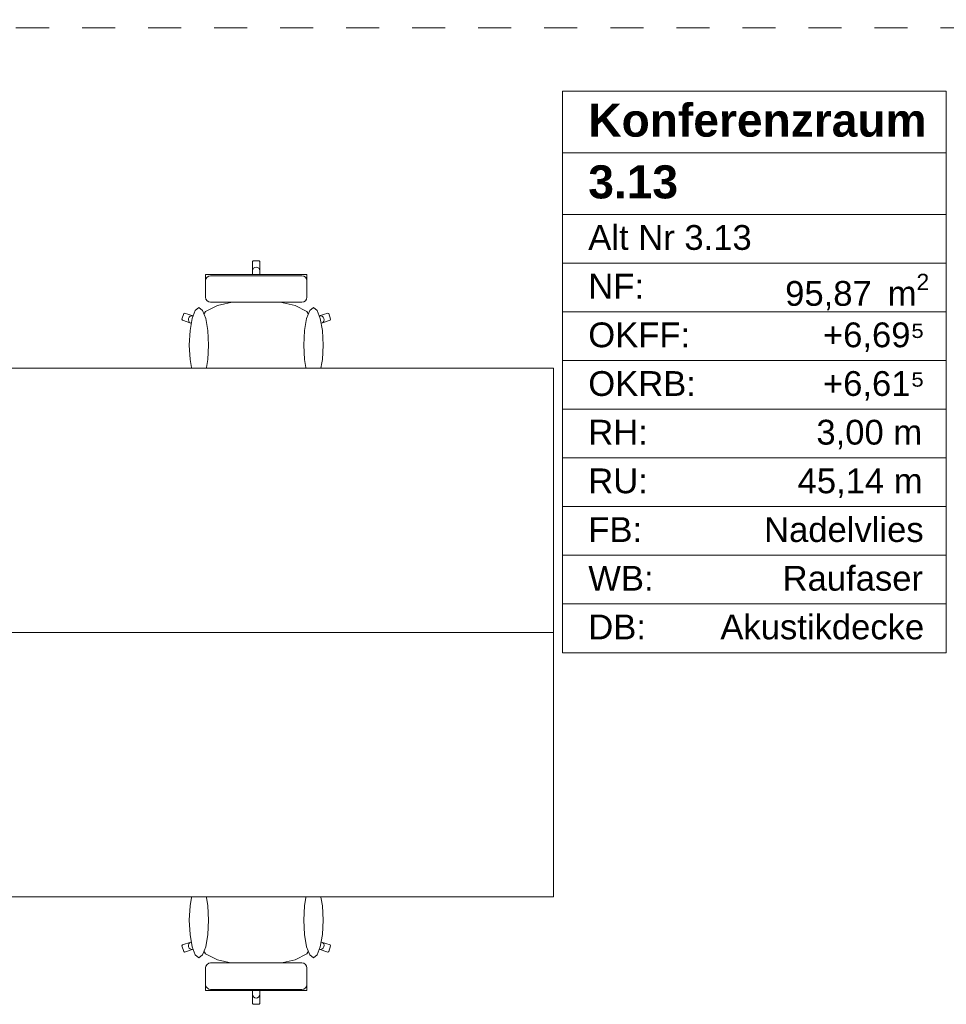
# Model space of a CAD drawing. Header units: metres. Extents: x -4 to 99, y -11 to 17.
# Tile 102 of 256: x 4.31 to 7.12, y 9.99 to 12.97. Entities that reach past the tile are written whole.
import ezdxf

# ---------------------------------------------------------------- set-up
doc = ezdxf.new("R2010")
doc.units = ezdxf.units.M
doc.header["$MEASUREMENT"] = 0
doc.linetypes.add('Untersicht', pattern=[0.1, 0.075, -0.025])
doc.linetypes.add('Wipeout_Contour', pattern=[1, 0, -1])
for name, color, linetype in [('152 - Bemaßung_ Beschriftung.Ausbau', 7, 'Continuous'), ('401 - Zone.Raum_ Raumbegrenzung_ Whg.', 7, 'Continuous'), ('701 - Einrichtung.Möbel', 7, 'Continuous'), ('Neubau_653 - Abdeckung.TB Verkofferung', 7, 'Continuous')]:
    doc.layers.add(name, color=color, linetype=linetype)
doc.styles.add('ERSTELLTER_STIL_1', font='txt')
doc.styles.add('ERSTELLTER_STIL_2', font='txt')
doc.dimstyles.new('ERSTELLTER_STIL__2', dxfattribs={"dimtxt": 0.1, "dimasz": 0.0532, "dimexe": 0.18, "dimexo": 0.0625, "dimgap": 0, "dimtad": 1, "dimtih": 1, "dimtoh": 1, "dimzin": 0, "dimdsep": 46, "dimtxsty": 'ERSTELLTER_STIL_2', "dimblk": 'ARROWHEAD_2', "dimblk1": 'ARROWHEAD_2', "dimblk2": 'ARROWHEAD_2', "dimcen": 0.09, "dimse1": 1, "dimse2": 1, "dimclrd": 7, "dimclre": 7, "dimclrt": 7, "dimazin": 0, "dimtfac": 1, "dimtdec": 4, "dimtmove": 0, "dimatfit": 3, "dimfxl": 1, "dimtolj": 1, "dimtzin": 0, "dimarcsym": 0})

# ---------------------------------------------------------------- blocks, each defined once
blk = doc.blocks.new('*D265')
at = {"layer": '152 - Bemaßung_ Beschriftung.Ausbau', "color": 7, "linetype": 'Continuous', "lineweight": 5}
for p, q in [((0.225, 15.3025), (0.225, 15.4075)), ((0.2452, 15.39), (0.2048, 15.32)), ((7.6802, 15.39), (7.6398, 15.32)), ((-0.015, 15.355), (0.225, 15.355)), ((0.225, 15.355), (7.66, 15.355))]:
    blk.add_line(p, q, dxfattribs=at)
at = {"layer": '152 - Bemaßung_ Beschriftung.Ausbau', "color": 7, "lineweight": 5, "char_height": 0.1, "attachment_point": 7, "style": 'ERSTELLTER_STIL_2'}
for s, insert in [('\\A1;{\\pql;\\fArial|b0|i0|c0|p38;7,43\\fArial|b0|i0|c0|p38;\\A1{\\H.66x;\\S5^  ;}}', (3.7086, 15.3556)), ('\\A1;{\\pql;\\fArial|b0|i0|c0|p38;14}', (7.488, 15.375))]:
    blk.add_mtext(s, dxfattribs=dict(at, insert=insert))
blk = doc.blocks.new('ARROWHEAD_2')
at = {"color": 0, "linetype": 'Continuous', "lineweight": 0}
for p, q in [((-0.378, -0.655), (0.378, 0.655)), ((0, 0), (-1, 0))]:
    blk.add_line(p, q, dxfattribs=at)
blk = doc.blocks.new('*D266')
at = {"layer": '152 - Bemaßung_ Beschriftung.Ausbau', "color": 7, "linetype": 'Continuous', "lineweight": 5}
for p, q in [((7.66, 15.3025), (7.66, 15.4075)), ((7.6802, 15.39), (7.6398, 15.32)), ((7.8202, 15.39), (7.7798, 15.32)), ((0.225, 15.355), (7.66, 15.355)), ((7.66, 15.355), (7.8, 15.355))]:
    blk.add_line(p, q, dxfattribs=at)

msp = doc.modelspace()

# ---------------------------------------------------------------- linework, layer by layer
at = {"layer": '401 - Zone.Raum_ Raumbegrenzung_ Whg.', "color": 7, "linetype": 'Continuous', "lineweight": 9}
for p, q in [((7.1191, 12.7583), (5.9572, 12.7583)), ((5.9572, 12.7583), (5.9572, 11.0591)), ((5.9572, 12.7583), (7.1191, 12.7583)), ((5.9572, 12.5716), (5.9572, 12.7583)), ((7.1191, 11.0591), (7.1191, 12.7583)), ((7.1191, 12.7583), (7.1191, 12.5716)), ((7.1191, 12.5716), (5.9572, 12.5716)), ((5.9572, 12.5716), (7.1191, 12.5716)), ((5.9572, 12.385), (5.9572, 12.5716)), ((7.1191, 12.5716), (7.1191, 12.385)), ((7.1191, 12.385), (5.9572, 12.385)), ((5.9572, 12.385), (7.1191, 12.385)), ((5.9572, 12.2377), (5.9572, 12.385)), ((7.1191, 12.385), (7.1191, 12.2377)), ((7.1191, 12.2377), (5.9572, 12.2377)), ((5.9572, 12.2377), (7.1191, 12.2377)), ((5.9572, 12.0904), (5.9572, 12.2377)), ((7.1191, 12.2377), (7.1191, 12.0904)), ((7.1191, 12.0904), (5.9572, 12.0904)), ((5.9572, 12.0904), (7.1191, 12.0904)), ((5.9572, 11.9431), (5.9572, 12.0904)), ((7.1191, 12.0904), (7.1191, 11.9431)), ((7.1191, 11.9431), (5.9572, 11.9431)), ((5.9572, 11.9431), (7.1191, 11.9431)), ((5.9572, 11.7958), (5.9572, 11.9431)), ((7.1191, 11.9431), (7.1191, 11.7958)), ((7.1191, 11.7958), (5.9572, 11.7958)), ((5.9572, 11.7958), (7.1191, 11.7958)), ((5.9572, 11.6484), (5.9572, 11.7958)), ((7.1191, 11.7958), (7.1191, 11.6484)), ((7.1191, 11.6484), (5.9572, 11.6484)), ((5.9572, 11.6484), (7.1191, 11.6484)), ((5.9572, 11.5011), (5.9572, 11.6484)), ((7.1191, 11.6484), (7.1191, 11.5011)), ((7.1191, 11.5011), (5.9572, 11.5011)), ((5.9572, 11.5011), (7.1191, 11.5011)), ((5.9572, 11.3538), (5.9572, 11.5011)), ((7.1191, 11.5011), (7.1191, 11.3538)), ((7.1191, 11.3538), (5.9572, 11.3538)), ((5.9572, 11.3538), (7.1191, 11.3538)), ((5.9572, 11.2065), (5.9572, 11.3538)), ((7.1191, 11.3538), (7.1191, 11.2065)), ((7.1191, 11.2065), (5.9572, 11.2065)), ((5.9572, 11.2065), (7.1191, 11.2065)), ((5.9572, 11.0591), (5.9572, 11.2065)), ((7.1191, 11.2065), (7.1191, 11.0591)), ((5.9572, 11.0591), (7.1191, 11.0591)), ((7.1191, 11.0591), (5.9572, 11.0591))]:
    msp.add_line(p, q, dxfattribs=at)
at = {"layer": 'Neubau_653 - Abdeckung.TB Verkofferung', "color": 1, "linetype": 'Untersicht', "lineweight": 9}
msp.add_line((0.7025, 12.9505), (7.55, 12.9505), dxfattribs=at)

# ---------------------------------------------------------------- texts
at = {"layer": '401 - Zone.Raum_ Raumbegrenzung_ Whg.', "color": 7, "lineweight": 9, "attachment_point": 1}
for s, insert, char_height, style in [('\\A1;{\\pqj;\\pt0;\\fArial|b1|i0|c0|p38;Konferenzraum}', (6.0357, 12.7207), 0.1, 'ERSTELLTER_STIL_1'), ('\\A1;{\\pqj;\\pt0;\\fArial|b1|i0|c0|p38;}', (7.0405, 12.7435), 0.1, 'ERSTELLTER_STIL_1'), ('\\A1;{\\pqj;\\pt0;\\fArial|b1|i0|c0|p38;}', (7.0405, 12.5569), 0.1, 'ERSTELLTER_STIL_1'), ('\\A1;{\\pql;\\pt0;\\fArial|b1|i0|c0|p38;3.13}', (6.0357, 12.5341), 0.1, 'ERSTELLTER_STIL_1'), ('\\A1;{\\pqj;\\pt0;\\fArial|b0|i0|c0|p38;}', (7.0405, 12.3703), 0.075, 'ERSTELLTER_STIL_2'), ('\\A1;{\\pqj;\\pt0;\\fArial|b0|i0|c0|p38;Alt Nr 3.13}', (6.0357, 12.3532), 0.075, 'ERSTELLTER_STIL_2'), ('\\A1;{\\pqj;\\pt0;\\fArial|b0|i0|c0|p38;NF: }', (6.0357, 12.2058), 0.075, 'ERSTELLTER_STIL_2'), ('\\A1;{\\pql;\\pt0,0.05;\\fArial|b0|i0|c0|p38;95,87\\fArial|b0|i0|c0|p38;\\A1{\\H.66x;\\S^  ;}\\fArial|b0|i0|c0|p38; m\\fArial|b0|i0|c0|p38;\\A1{\\H.66x;\\S2^  ;}}', (6.632, 12.2058), 0.075, 'ERSTELLTER_STIL_2'), ('\\A1;{\\pqj;\\pt0;\\fArial|b0|i0|c0|p38;+6,69⁵}', (6.7464, 12.0585), 0.075, 'ERSTELLTER_STIL_2'), ('\\A1;{\\pqj;\\pt0;\\fArial|b0|i0|c0|p38;OKFF: }', (6.0357, 12.0585), 0.075, 'ERSTELLTER_STIL_2'), ('\\A1;{\\pqj;\\pt0;\\fArial|b0|i0|c0|p38;+6,61⁵}', (6.7464, 11.9112), 0.075, 'ERSTELLTER_STIL_2'), ('\\A1;{\\pqj;\\pt0;\\fArial|b0|i0|c0|p38;OKRB: }', (6.0357, 11.9112), 0.075, 'ERSTELLTER_STIL_2'), ('\\A1;{\\pqj;\\pt0;\\fArial|b0|i0|c0|p38;RH: }', (6.0357, 11.7639), 0.075, 'ERSTELLTER_STIL_2'), ('\\A1;{\\pqj;\\pt0;\\fArial|b0|i0|c0|p38;3,00 m}', (6.7265, 11.7639), 0.075, 'ERSTELLTER_STIL_2'), ('\\A1;{\\pqj;\\pt0;\\fArial|b0|i0|c0|p38;RU: }', (6.0357, 11.6166), 0.075, 'ERSTELLTER_STIL_2'), ('\\A1;{\\pqj;\\pt0;\\fArial|b0|i0|c0|p38;45,14 m}', (6.6696, 11.6166), 0.075, 'ERSTELLTER_STIL_2'), ('\\A1;{\\pqj;\\pt0;\\fArial|b0|i0|c0|p38;Nadelvlies}', (6.5681, 11.4692), 0.075, 'ERSTELLTER_STIL_2'), ('\\A1;{\\pqj;\\pt0;\\fArial|b0|i0|c0|p38;FB: }', (6.0357, 11.4692), 0.075, 'ERSTELLTER_STIL_2'), ('\\A1;{\\pqj;\\pt0;\\fArial|b0|i0|c0|p38;Raufaser}', (6.6243, 11.3219), 0.075, 'ERSTELLTER_STIL_2'), ('\\A1;{\\pqj;\\pt0;\\fArial|b0|i0|c0|p38;WB: }', (6.0357, 11.3219), 0.075, 'ERSTELLTER_STIL_2'), ('\\A1;{\\pqj;\\pt0;\\fArial|b0|i0|c0|p38;DB: }', (6.0357, 11.1746), 0.075, 'ERSTELLTER_STIL_2'), ('\\A1;{\\pqj;\\pt0;\\fArial|b0|i0|c0|p38;Akustikdecke}', (6.4357, 11.1746), 0.075, 'ERSTELLTER_STIL_2')]:
    msp.add_mtext(s, dxfattribs=dict(at, insert=insert, char_height=char_height, style=style))

# ---------------------------------------------------------------- wipeouts: each hides what was drawn before it
at = {"color": 254, "linetype": 'Wipeout_Contour', "lineweight": 0, "ltscale": 377.044408}
msp.add_wipeout([(4.8636, 11.8851), (4.8636, 11.8576), (4.8636, 11.8339), (4.8669, 11.8274), (4.8863, 11.8112), (4.8879, 11.8105), (4.9212, 11.8024), (4.9711, 11.7969), (4.9719, 11.7969), (5.03, 11.795), (5.03, 12.245), (5.0212, 12.245), (5.019, 12.2427), (5.019, 12.2146), (5.0177, 12.1765), (4.9935, 12.1765), (4.9935, 12.1537), (4.9935, 12.1242), (4.9663, 12.1224), (4.9123, 12.1103), (4.8762, 12.0921), (4.8637, 12.0709), (4.8389, 12.0783), (4.8132, 12.087), (4.8104, 12.0855), (4.805, 12.0681), (4.8064, 12.0653), (4.8321, 12.0566), (4.8636, 12.0446)], dxfattribs=at).dxf.layer = '701 - Einrichtung.Möbel'
at = {"color": 254, "linetype": 'Wipeout_Contour', "lineweight": 0, "ltscale": 328.712744}
msp.add_wipeout([(4.8636, 10.3549), (4.8636, 10.1954), (4.8321, 10.1834), (4.8064, 10.1747), (4.805, 10.1718), (4.8104, 10.1545), (4.8132, 10.153), (4.8389, 10.1617), (4.8637, 10.1691), (4.8762, 10.1478), (4.9123, 10.1297), (4.9663, 10.1176), (4.9935, 10.1158), (4.9935, 10.0863), (4.9935, 10.0634), (5.0177, 10.0634), (5.019, 10.0254), (5.019, 9.9973), (5.0212, 9.995), (5.03, 9.995), (5.03, 10.445), (4.9719, 10.4431), (4.9711, 10.443), (4.9212, 10.4376), (4.8879, 10.4294), (4.8863, 10.4287), (4.8669, 10.4126), (4.8636, 10.406), (4.8636, 10.3824)], dxfattribs=at).dxf.layer = '701 - Einrichtung.Möbel'

# ---------------------------------------------------------------- next in the draw order: linework, layer by layer
at = {"layer": '701 - Einrichtung.Möbel', "color": 7, "linetype": 'Continuous', "lineweight": 5}
for p, q in [((4.9935, 12.1537), (4.9935, 12.1765)), ((4.9935, 12.1242), (4.9935, 12.1537)), ((4.8762, 12.0921), (4.9123, 12.1103)), ((4.9123, 12.1103), (4.9663, 12.1224)), ((4.9663, 12.1224), (4.9935, 12.1242)), ((4.805, 12.0681), (4.8104, 12.0855)), ((4.8104, 12.0855), (4.8132, 12.087)), ((4.8132, 12.087), (4.8389, 12.0783)), ((4.8246, 12.0665), (4.8251, 12.0709)), ((4.8251, 12.0709), (4.8272, 12.0748)), ((4.8272, 12.0748), (4.8305, 12.0776)), ((4.8305, 12.0776), (4.8346, 12.0788)), ((4.8346, 12.0788), (4.8389, 12.0783)), ((4.8389, 12.0783), (4.8637, 12.0709)), ((4.8636, 12.0707), (4.8637, 12.0709)), ((4.8636, 12.0707), (4.8636, 12.0446)), ((4.8637, 12.0709), (4.8762, 12.0921)), ((4.8064, 12.0653), (4.805, 12.0681)), ((4.8321, 12.0566), (4.8064, 12.0653)), ((4.8257, 12.0622), (4.8246, 12.0665)), ((4.8284, 12.0587), (4.8257, 12.0622)), ((4.8321, 12.0566), (4.8284, 12.0587)), ((4.8636, 12.0446), (4.8321, 12.0566)), ((4.8636, 11.8851), (4.8636, 12.0446)), ((4.8636, 11.8576), (4.8636, 11.8851)), ((4.8636, 11.8339), (4.8636, 11.8576)), ((4.8669, 11.8274), (4.8636, 11.8339)), ((4.8863, 11.8112), (4.8669, 11.8274)), ((4.8879, 11.8105), (4.8863, 11.8112)), ((4.9212, 11.8024), (4.8879, 11.8105)), ((4.9711, 11.7969), (4.9212, 11.8024)), ((4.9719, 11.7969), (4.9711, 11.7969)), ((4.8879, 10.4294), (4.8863, 10.4287)), ((4.9212, 10.4376), (4.8879, 10.4294)), ((4.9711, 10.443), (4.9212, 10.4376)), ((4.9719, 10.4431), (4.9711, 10.443)), ((4.8669, 10.4126), (4.8636, 10.406)), ((4.8636, 10.406), (4.8636, 10.3824)), ((4.8863, 10.4287), (4.8669, 10.4126)), ((4.8636, 10.3824), (4.8636, 10.3549)), ((4.8636, 10.3549), (4.8636, 10.1954)), ((4.8636, 10.1954), (4.8321, 10.1834)), ((4.8636, 10.1692), (4.8636, 10.1954)), ((4.8064, 10.1747), (4.805, 10.1718)), ((4.805, 10.1718), (4.8104, 10.1545)), ((4.8321, 10.1834), (4.8064, 10.1747)), ((4.8132, 10.153), (4.8389, 10.1617)), ((4.8257, 10.1777), (4.8246, 10.1735)), ((4.8246, 10.1735), (4.8251, 10.169)), ((4.8251, 10.169), (4.8272, 10.1651)), ((4.8284, 10.1812), (4.8257, 10.1777)), ((4.8272, 10.1651), (4.8305, 10.1624)), ((4.8321, 10.1834), (4.8284, 10.1812)), ((4.8305, 10.1624), (4.8346, 10.1612)), ((4.8346, 10.1612), (4.8389, 10.1617)), ((4.8389, 10.1617), (4.8637, 10.1691)), ((4.8636, 10.1692), (4.8637, 10.1691)), ((4.8637, 10.1691), (4.8762, 10.1478)), ((4.8104, 10.1545), (4.8132, 10.153)), ((4.8762, 10.1478), (4.9123, 10.1297)), ((4.9123, 10.1297), (4.9663, 10.1176)), ((4.9663, 10.1176), (4.9935, 10.1158)), ((4.9935, 10.1158), (4.9935, 10.0863)), ((4.9935, 10.0863), (4.9935, 10.0634))]:
    msp.add_line(p, q, dxfattribs=at)

# ---------------------------------------------------------------- next in the draw order: wipeouts: each hides what was drawn before it
at = {"color": 254, "linetype": 'Wipeout_Contour', "lineweight": 0, "ltscale": 379.488893}
msp.add_wipeout([(5.1964, 11.8851), (5.1964, 12.0446), (5.2279, 12.0566), (5.2536, 12.0653), (5.255, 12.0681), (5.2496, 12.0855), (5.2468, 12.087), (5.2211, 12.0783), (5.1963, 12.0709), (5.1837, 12.0921), (5.1477, 12.1103), (5.0937, 12.1224), (5.0665, 12.1242), (5.0665, 12.1537), (5.0665, 12.1765), (5.0422, 12.1765), (5.0409, 12.2146), (5.0409, 12.2427), (5.0388, 12.245), (5.03, 12.245), (5.03, 11.795), (5.0881, 11.7969), (5.0889, 11.7969), (5.1388, 11.8024), (5.1721, 11.8105), (5.1736, 11.8112), (5.1931, 11.8274), (5.1964, 11.8339), (5.1964, 11.8576)], dxfattribs=at).dxf.layer = '701 - Einrichtung.Möbel'
at = {"color": 254, "linetype": 'Wipeout_Contour', "lineweight": 0, "ltscale": 331.661499}
msp.add_wipeout([(5.1964, 10.3549), (5.1964, 10.3824), (5.1964, 10.406), (5.1931, 10.4126), (5.1736, 10.4287), (5.1721, 10.4294), (5.1388, 10.4376), (5.0889, 10.443), (5.0881, 10.4431), (5.03, 10.445), (5.03, 9.995), (5.0388, 9.995), (5.0409, 9.9973), (5.0409, 10.0254), (5.0422, 10.0634), (5.0665, 10.0634), (5.0665, 10.0863), (5.0665, 10.1158), (5.0937, 10.1176), (5.1477, 10.1297), (5.1837, 10.1478), (5.1963, 10.1691), (5.2211, 10.1617), (5.2468, 10.153), (5.2496, 10.1545), (5.255, 10.1718), (5.2536, 10.1747), (5.2279, 10.1834), (5.1964, 10.1954)], dxfattribs=at).dxf.layer = '701 - Einrichtung.Möbel'

# ---------------------------------------------------------------- next in the draw order: linework, layer by layer
at = {"layer": '701 - Einrichtung.Möbel', "color": 7, "linetype": 'Continuous', "lineweight": 5}
for p, q in [((5.019, 12.2427), (5.0212, 12.245)), ((5.019, 12.2146), (5.019, 12.2427)), ((5.019, 12.2146), (5.0199, 12.2189)), ((5.0199, 12.2189), (5.0222, 12.2226)), ((5.0212, 12.245), (5.03, 12.245)), ((5.0222, 12.2226), (5.0258, 12.2251)), ((5.0258, 12.2251), (5.03, 12.226)), ((5.0388, 12.245), (5.03, 12.245)), ((5.0342, 12.2251), (5.03, 12.226)), ((5.0377, 12.2226), (5.0342, 12.2251)), ((5.0401, 12.2189), (5.0377, 12.2226)), ((5.0409, 12.2427), (5.0388, 12.245)), ((5.0409, 12.2146), (5.0401, 12.2189)), ((5.0409, 12.2146), (5.0409, 12.2427)), ((5.0177, 12.1765), (5.019, 12.2146)), ((5.0422, 12.1765), (5.0409, 12.2146)), ((4.9935, 12.1765), (5.0177, 12.1765)), ((5.0177, 12.1765), (5.03, 12.1765)), ((5.0422, 12.1765), (5.03, 12.1765)), ((5.0665, 12.1765), (5.0422, 12.1765)), ((5.0665, 12.1537), (5.0665, 12.1765)), ((5.0665, 12.1242), (5.0665, 12.1537)), ((4.9935, 12.1242), (5.03, 12.1266)), ((5.0665, 12.1242), (5.03, 12.1266)), ((5.0937, 12.1224), (5.0665, 12.1242)), ((5.1477, 12.1103), (5.0937, 12.1224)), ((5.1837, 12.0921), (5.1477, 12.1103)), ((5.1963, 12.0709), (5.1837, 12.0921)), ((5.2211, 12.0783), (5.1963, 12.0709)), ((5.1964, 12.0707), (5.1963, 12.0709)), ((5.1964, 12.0707), (5.1964, 12.0446)), ((5.2468, 12.087), (5.2211, 12.0783)), ((5.2254, 12.0788), (5.2211, 12.0783)), ((5.2295, 12.0776), (5.2254, 12.0788)), ((5.2328, 12.0748), (5.2295, 12.0776)), ((5.2349, 12.0709), (5.2328, 12.0748)), ((5.2354, 12.0665), (5.2349, 12.0709)), ((5.2496, 12.0855), (5.2468, 12.087)), ((5.255, 12.0681), (5.2496, 12.0855)), ((5.1964, 12.0446), (5.2279, 12.0566)), ((5.1964, 11.8851), (5.1964, 12.0446)), ((5.2279, 12.0566), (5.2536, 12.0653)), ((5.2279, 12.0566), (5.2316, 12.0587)), ((5.2316, 12.0587), (5.2343, 12.0622)), ((5.2343, 12.0622), (5.2354, 12.0665)), ((5.2536, 12.0653), (5.255, 12.0681)), ((5.1964, 11.8576), (5.1964, 11.8851)), ((5.1931, 11.8274), (5.1964, 11.8339)), ((5.1964, 11.8339), (5.1964, 11.8576)), ((5.0889, 11.7969), (5.1388, 11.8024)), ((5.1388, 11.8024), (5.1721, 11.8105)), ((5.1721, 11.8105), (5.1736, 11.8112)), ((5.1736, 11.8112), (5.1931, 11.8274)), ((5.03, 11.795), (4.9719, 11.7969)), ((5.03, 11.795), (5.0881, 11.7969)), ((5.0881, 11.7969), (5.0889, 11.7969)), ((5.03, 10.445), (4.9719, 10.4431)), ((5.03, 10.445), (5.0881, 10.4431)), ((5.0881, 10.4431), (5.0889, 10.443)), ((5.0889, 10.443), (5.1388, 10.4376)), ((5.1388, 10.4376), (5.1721, 10.4294)), ((5.1721, 10.4294), (5.1736, 10.4287)), ((5.1736, 10.4287), (5.1931, 10.4126)), ((5.1931, 10.4126), (5.1964, 10.406)), ((5.1964, 10.406), (5.1964, 10.3824)), ((5.1964, 10.3824), (5.1964, 10.3549)), ((5.1964, 10.3549), (5.1964, 10.1954)), ((5.1964, 10.1692), (5.1964, 10.1954)), ((5.1964, 10.1954), (5.2279, 10.1834)), ((5.1963, 10.1691), (5.1837, 10.1478)), ((5.1964, 10.1692), (5.1963, 10.1691)), ((5.2211, 10.1617), (5.1963, 10.1691)), ((5.2254, 10.1612), (5.2211, 10.1617)), ((5.2468, 10.153), (5.2211, 10.1617)), ((5.2295, 10.1624), (5.2254, 10.1612)), ((5.2279, 10.1834), (5.2316, 10.1812)), ((5.2279, 10.1834), (5.2536, 10.1747)), ((5.2328, 10.1651), (5.2295, 10.1624)), ((5.2316, 10.1812), (5.2343, 10.1777)), ((5.2349, 10.169), (5.2328, 10.1651)), ((5.2343, 10.1777), (5.2354, 10.1735)), ((5.2354, 10.1735), (5.2349, 10.169)), ((5.255, 10.1718), (5.2496, 10.1545)), ((5.2536, 10.1747), (5.255, 10.1718)), ((5.1837, 10.1478), (5.1477, 10.1297)), ((5.2496, 10.1545), (5.2468, 10.153)), ((4.9935, 10.1158), (5.03, 10.1133)), ((5.0665, 10.1158), (5.03, 10.1133)), ((5.0937, 10.1176), (5.0665, 10.1158)), ((5.0665, 10.1158), (5.0665, 10.0863)), ((5.1477, 10.1297), (5.0937, 10.1176)), ((5.0665, 10.0863), (5.0665, 10.0634)), ((4.9935, 10.0634), (5.0177, 10.0634)), ((5.0177, 10.0634), (5.03, 10.0634)), ((5.0177, 10.0634), (5.019, 10.0254)), ((5.0422, 10.0634), (5.03, 10.0634)), ((5.0422, 10.0634), (5.0409, 10.0254)), ((5.0665, 10.0634), (5.0422, 10.0634)), ((5.019, 10.0254), (5.0199, 10.021)), ((5.019, 10.0254), (5.019, 9.9973)), ((5.0199, 10.021), (5.0222, 10.0173)), ((5.0222, 10.0173), (5.0258, 10.0149)), ((5.0258, 10.0149), (5.03, 10.014)), ((5.0342, 10.0149), (5.03, 10.014)), ((5.0377, 10.0173), (5.0342, 10.0149)), ((5.0401, 10.021), (5.0377, 10.0173)), ((5.0409, 10.0254), (5.0401, 10.021)), ((5.0409, 10.0254), (5.0409, 9.9973)), ((5.019, 9.9973), (5.0212, 9.995)), ((5.0212, 9.995), (5.03, 9.995)), ((5.0388, 9.995), (5.03, 9.995)), ((5.0409, 9.9973), (5.0388, 9.995))]:
    msp.add_line(p, q, dxfattribs=at)

# ---------------------------------------------------------------- next in the draw order: wipeouts: each hides what was drawn before it
at = {"color": 254, "linetype": 'Wipeout_Contour', "lineweight": 0, "ltscale": 207.052033}
msp.add_wipeout([(4.8273, 11.9902), (4.8295, 11.9467), (4.8359, 11.9098), (4.8453, 11.8852), (4.8565, 11.8765), (4.8677, 11.8852), (4.8772, 11.9098), (4.8835, 11.9467), (4.8857, 11.9902), (4.8835, 12.0337), (4.8772, 12.0706), (4.8677, 12.0952), (4.8565, 12.1038), (4.8453, 12.0952), (4.8359, 12.0706), (4.8295, 12.0337)], dxfattribs=at).dxf.layer = '701 - Einrichtung.Möbel'
at = {"color": 254, "linetype": 'Wipeout_Contour', "lineweight": 0, "ltscale": 181.554699}
msp.add_wipeout([(4.8273, 10.2498), (4.8295, 10.2063), (4.8359, 10.1694), (4.8453, 10.1448), (4.8565, 10.1361), (4.8677, 10.1448), (4.8772, 10.1694), (4.8835, 10.2063), (4.8857, 10.2498), (4.8835, 10.2933), (4.8772, 10.3301), (4.8677, 10.3548), (4.8565, 10.3634), (4.8453, 10.3548), (4.8359, 10.3301), (4.8295, 10.2933)], dxfattribs=at).dxf.layer = '701 - Einrichtung.Möbel'

# ---------------------------------------------------------------- next in the draw order: linework, layer by layer
at = {"layer": '701 - Einrichtung.Möbel', "color": 7, "linetype": 'Continuous', "lineweight": 5, "flags": 128}
for points in [[(4.8273, 11.9902), (4.8295, 12.0337), (4.8359, 12.0706), (4.8453, 12.0952), (4.8565, 12.1038), (4.8677, 12.0952), (4.8772, 12.0706), (4.8835, 12.0337), (4.8857, 11.9902), (4.8835, 11.9467), (4.8772, 11.9098), (4.8677, 11.8852), (4.8565, 11.8765), (4.8453, 11.8852), (4.8359, 11.9098), (4.8295, 11.9467)], [(4.8273, 10.2498), (4.8295, 10.2063), (4.8359, 10.1694), (4.8453, 10.1448), (4.8565, 10.1361), (4.8677, 10.1448), (4.8772, 10.1694), (4.8835, 10.2063), (4.8857, 10.2498), (4.8835, 10.2933), (4.8772, 10.3301), (4.8677, 10.3548), (4.8565, 10.3634), (4.8453, 10.3548), (4.8359, 10.3301), (4.8295, 10.2933)]]:
    msp.add_lwpolyline(points, close=True, dxfattribs=at)

# ---------------------------------------------------------------- next in the draw order: wipeouts: each hides what was drawn before it
at = {"color": 254, "linetype": 'Wipeout_Contour', "lineweight": 0, "ltscale": 198.085765}
msp.add_wipeout([(4.8919, 12.1198), (5.03, 12.1198), (5.03, 12.2035), (4.8766, 12.2035), (4.8766, 12.196), (4.8766, 12.1926), (4.8766, 12.1848), (4.8766, 12.1813), (4.8766, 12.1713), (4.8766, 12.1467), (4.8766, 12.1385), (4.8766, 12.1351), (4.8778, 12.1292), (4.8811, 12.1243), (4.8861, 12.121)], dxfattribs=at).dxf.layer = '701 - Einrichtung.Möbel'
at = {"color": 254, "linetype": 'Wipeout_Contour', "lineweight": 0, "ltscale": 209.199074}
msp.add_wipeout([(5.2327, 11.9902), (5.2305, 12.0337), (5.2241, 12.0706), (5.2146, 12.0952), (5.2035, 12.1038), (5.1923, 12.0952), (5.1828, 12.0706), (5.1765, 12.0337), (5.1742, 11.9902), (5.1765, 11.9467), (5.1828, 11.9098), (5.1923, 11.8852), (5.2035, 11.8765), (5.2146, 11.8852), (5.2241, 11.9098), (5.2305, 11.9467)], dxfattribs=at).dxf.layer = '701 - Einrichtung.Möbel'
at = {"color": 254, "linetype": 'Wipeout_Contour', "lineweight": 0, "ltscale": 183.999714}
msp.add_wipeout([(5.2327, 10.2498), (5.2305, 10.2933), (5.2241, 10.3301), (5.2146, 10.3548), (5.2035, 10.3634), (5.1923, 10.3548), (5.1828, 10.3301), (5.1765, 10.2933), (5.1742, 10.2498), (5.1765, 10.2063), (5.1828, 10.1694), (5.1923, 10.1448), (5.2035, 10.1361), (5.2146, 10.1448), (5.2241, 10.1694), (5.2305, 10.2063)], dxfattribs=at).dxf.layer = '701 - Einrichtung.Möbel'
at = {"color": 254, "linetype": 'Wipeout_Contour', "lineweight": 0, "ltscale": 171.201388}
msp.add_wipeout([(4.8919, 10.1201), (4.8861, 10.119), (4.8811, 10.1157), (4.8778, 10.1107), (4.8766, 10.1049), (4.8766, 10.1015), (4.8766, 10.0933), (4.8766, 10.0687), (4.8766, 10.0586), (4.8766, 10.0551), (4.8766, 10.0473), (4.8766, 10.0439), (4.8766, 10.0365), (5.03, 10.0365), (5.03, 10.1201)], dxfattribs=at).dxf.layer = '701 - Einrichtung.Möbel'

# ---------------------------------------------------------------- next in the draw order: linework, layer by layer
at = {"layer": '701 - Einrichtung.Möbel', "color": 7, "linetype": 'Continuous', "lineweight": 5}
for p, q in [((4.8766, 12.196), (4.8766, 12.2035)), ((4.8766, 12.1926), (4.8766, 12.196)), ((4.8766, 12.1848), (4.8766, 12.1926)), ((4.8778, 12.1907), (4.8766, 12.1849)), ((4.8811, 12.1956), (4.8778, 12.1907)), ((4.8861, 12.1989), (4.8811, 12.1956)), ((4.8919, 12.2), (4.8861, 12.1989)), ((4.8766, 12.1813), (4.8766, 12.1848)), ((4.8766, 12.1713), (4.8766, 12.1813)), ((4.8766, 12.1467), (4.8766, 12.1713)), ((4.8766, 12.1385), (4.8766, 12.1467)), ((4.8766, 12.1351), (4.8766, 12.1385)), ((4.8778, 12.1292), (4.8766, 12.1351)), ((4.8811, 12.1243), (4.8778, 12.1292)), ((4.8861, 12.121), (4.8811, 12.1243)), ((4.8919, 12.1198), (4.8861, 12.121)), ((4.8778, 10.1107), (4.8766, 10.1049)), ((4.8766, 10.1049), (4.8766, 10.1015)), ((4.8811, 10.1157), (4.8778, 10.1107)), ((4.8861, 10.119), (4.8811, 10.1157)), ((4.8919, 10.1201), (4.8861, 10.119)), ((4.8766, 10.1015), (4.8766, 10.0933)), ((4.8766, 10.0933), (4.8766, 10.0687)), ((4.8766, 10.0687), (4.8766, 10.0586)), ((4.8766, 10.0586), (4.8766, 10.0551)), ((4.8778, 10.0493), (4.8766, 10.0551)), ((4.8766, 10.0551), (4.8766, 10.0473)), ((4.8766, 10.0473), (4.8766, 10.0439)), ((4.8766, 10.0439), (4.8766, 10.0365)), ((4.8811, 10.0444), (4.8778, 10.0493)), ((4.8861, 10.0411), (4.8811, 10.0444)), ((4.8919, 10.0399), (4.8861, 10.0411))]:
    msp.add_line(p, q, dxfattribs=at)
at = {"layer": '701 - Einrichtung.Möbel', "color": 7, "linetype": 'Continuous', "lineweight": 5, "flags": 128}
for points in [[(5.2327, 11.9902), (5.2305, 12.0337), (5.2241, 12.0706), (5.2146, 12.0952), (5.2035, 12.1038), (5.1923, 12.0952), (5.1828, 12.0706), (5.1765, 12.0337), (5.1742, 11.9902), (5.1765, 11.9467), (5.1828, 11.9098), (5.1923, 11.8852), (5.2035, 11.8765), (5.2146, 11.8852), (5.2241, 11.9098), (5.2305, 11.9467)], [(5.2327, 10.2498), (5.2305, 10.2063), (5.2241, 10.1694), (5.2146, 10.1448), (5.2035, 10.1361), (5.1923, 10.1448), (5.1828, 10.1694), (5.1765, 10.2063), (5.1742, 10.2498), (5.1765, 10.2933), (5.1828, 10.3301), (5.1923, 10.3548), (5.2035, 10.3634), (5.2146, 10.3548), (5.2241, 10.3301), (5.2305, 10.2933)]]:
    msp.add_lwpolyline(points, close=True, dxfattribs=at)

# ---------------------------------------------------------------- next in the draw order: wipeouts: each hides what was drawn before it
at = {"color": 254, "linetype": 'Wipeout_Contour', "lineweight": 0, "ltscale": 195.524014}
msp.add_wipeout([(5.168, 12.1198), (5.1739, 12.121), (5.1789, 12.1243), (5.1822, 12.1292), (5.1834, 12.1351), (5.1834, 12.1385), (5.1834, 12.1467), (5.1834, 12.1713), (5.1834, 12.1813), (5.1834, 12.1848), (5.1834, 12.1926), (5.1834, 12.196), (5.1834, 12.2035), (5.03, 12.2035), (5.03, 12.1198)], dxfattribs=at).dxf.layer = '701 - Einrichtung.Möbel'
at = {"color": 254, "linetype": 'Wipeout_Contour', "lineweight": 0, "ltscale": 168.23063}
msp.add_wipeout([(5.168, 10.1201), (5.03, 10.1201), (5.03, 10.0365), (5.1834, 10.0365), (5.1834, 10.0439), (5.1834, 10.0473), (5.1834, 10.0551), (5.1834, 10.0586), (5.1834, 10.0687), (5.1834, 10.0933), (5.1834, 10.1015), (5.1834, 10.1049), (5.1822, 10.1107), (5.1789, 10.1157), (5.1739, 10.119)], dxfattribs=at).dxf.layer = '701 - Einrichtung.Möbel'

# ---------------------------------------------------------------- next in the draw order: linework, layer by layer
at = {"layer": '701 - Einrichtung.Möbel', "color": 7, "linetype": 'Continuous', "lineweight": 5}
for p, q in [((4.8766, 12.2035), (5.03, 12.2035)), ((5.03, 12.2), (4.8919, 12.2)), ((5.1834, 12.2035), (5.03, 12.2035)), ((5.03, 12.2), (5.168, 12.2)), ((5.168, 12.2), (5.1739, 12.1989)), ((5.1739, 12.1989), (5.1789, 12.1956)), ((5.1789, 12.1956), (5.1822, 12.1907)), ((5.1822, 12.1907), (5.1834, 12.1849)), ((5.1834, 12.196), (5.1834, 12.2035)), ((5.1834, 12.1926), (5.1834, 12.196)), ((5.1834, 12.1848), (5.1834, 12.1926)), ((5.1834, 12.1813), (5.1834, 12.1848)), ((5.1834, 12.1713), (5.1834, 12.1813)), ((5.1834, 12.1467), (5.1834, 12.1713)), ((5.1789, 12.1243), (5.1822, 12.1292)), ((5.1822, 12.1292), (5.1834, 12.1351)), ((5.1834, 12.1385), (5.1834, 12.1467)), ((5.1834, 12.1351), (5.1834, 12.1385)), ((5.03, 12.1198), (4.8919, 12.1198)), ((5.03, 12.1198), (5.168, 12.1198)), ((5.168, 12.1198), (5.1739, 12.121)), ((5.1739, 12.121), (5.1789, 12.1243)), ((5.03, 10.1201), (4.8919, 10.1201)), ((5.03, 10.1201), (5.168, 10.1201)), ((5.168, 10.1201), (5.1739, 10.119)), ((5.1739, 10.119), (5.1789, 10.1157)), ((5.1789, 10.1157), (5.1822, 10.1107)), ((5.1822, 10.1107), (5.1834, 10.1049)), ((5.1834, 10.1049), (5.1834, 10.1015)), ((5.1834, 10.1015), (5.1834, 10.0933)), ((5.1834, 10.0933), (5.1834, 10.0687)), ((5.1739, 10.0411), (5.1789, 10.0444)), ((5.1789, 10.0444), (5.1822, 10.0493)), ((5.1822, 10.0493), (5.1834, 10.0551)), ((5.1834, 10.0687), (5.1834, 10.0586)), ((5.1834, 10.0586), (5.1834, 10.0551)), ((5.1834, 10.0551), (5.1834, 10.0473)), ((5.1834, 10.0473), (5.1834, 10.0439)), ((5.1834, 10.0439), (5.1834, 10.0365)), ((4.8766, 10.0365), (5.03, 10.0365)), ((5.03, 10.0399), (4.8919, 10.0399)), ((5.03, 10.0399), (5.168, 10.0399)), ((5.1834, 10.0365), (5.03, 10.0365)), ((5.168, 10.0399), (5.1739, 10.0411))]:
    msp.add_line(p, q, dxfattribs=at)

# ---------------------------------------------------------------- next in the draw order: wipeouts: each hides what was drawn before it
at = {"color": 254, "linetype": 'Wipeout_Contour', "lineweight": 0, "ltscale": 47.441251}
msp.add_wipeout([(4.13, 11.12), (4.13, 10.32), (5.93, 10.32), (5.93, 11.12)], dxfattribs=at).dxf.layer = '701 - Einrichtung.Möbel'

# ---------------------------------------------------------------- next in the draw order: linework, layer by layer
at = {"layer": '701 - Einrichtung.Möbel', "color": 7, "linetype": 'Continuous', "lineweight": 5, "flags": 128}
msp.add_lwpolyline([(4.13, 11.12), (5.93, 11.12), (5.93, 10.32), (4.13, 10.32)], close=True, dxfattribs=at)

# ---------------------------------------------------------------- next in the draw order: wipeouts: each hides what was drawn before it
at = {"color": 254, "linetype": 'Wipeout_Contour', "lineweight": 0, "ltscale": 50.357914}
msp.add_wipeout([(4.13, 11.12), (5.93, 11.12), (5.93, 11.92), (4.13, 11.92)], dxfattribs=at).dxf.layer = '701 - Einrichtung.Möbel'

# ---------------------------------------------------------------- next in the draw order: linework, layer by layer
at = {"layer": '701 - Einrichtung.Möbel', "color": 7, "linetype": 'Continuous', "lineweight": 5, "flags": 128}
msp.add_lwpolyline([(4.13, 11.12), (5.93, 11.12), (5.93, 11.92), (4.13, 11.92)], close=True, dxfattribs=at)

# ---------------------------------------------------------------- next in the draw order: dimensions: what is measured, and where the dimension line sits
at = {"layer": '152 - Bemaßung_ Beschriftung.Ausbau', "color": 7, "linetype": 'Continuous', "lineweight": 5}
for base, p1, p2, picture, middle in [((7.66002, 15.355), (0.225, 13.455), (7.66002, 10.74998), '*D265', (3.9735, 15.425)), ((7.8, 15.355), (7.66, 10.75), (7.8, 10.75), '*D266', (7.5643, 15.425))]:
    dim = msp.add_linear_dim(base=base, p1=p1, p2=p2, dimstyle='ERSTELLTER_STIL__2', dxfattribs=at)
    dim.commit()
    dim.dimension.update_dxf_attribs({"geometry": picture, "text_midpoint": middle, "dimtype": 160})

doc.saveas('drawing.dxf')
